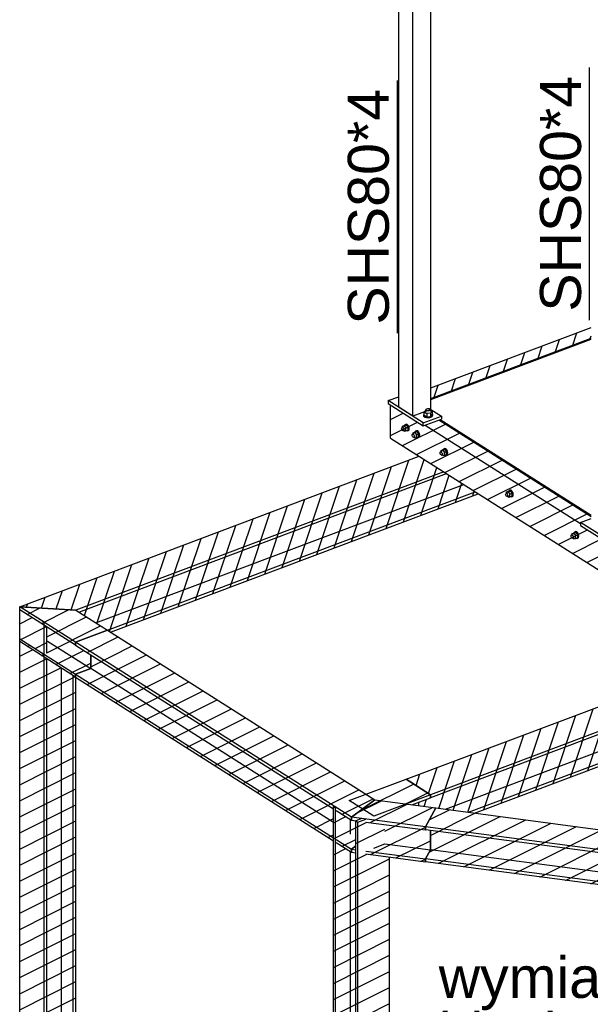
# Model space of a CAD drawing. Header units: millimetres. Extents: x 75 to 96588, y 16 to 10023.
# Tile 14 of 25: x 49247 to 51240, y 4113 to 7551. Entities that reach past the tile are written whole.
import ezdxf

# ---------------------------------------------------------------- set-up
doc = ezdxf.new("R2010")
doc.units = ezdxf.units.MM
doc.styles.add('Arial', font='ARIAL.TTF', dxfattribs={"height": 0.2})
pattern_1 = [(26.565, (50420.703, 4665.91), (-56.1266, 28.063), [])]
pattern_2 = [(71.56505, (66432.09, 18201.983), (-59.53125, -19.84375), [])]
pattern_3 = [(71.56505, (68370.594, 17078.456), (-59.53125, -19.84375), [])]
pattern_4 = [(26.565, (49442.03, 5377.163), (-56.1266, 28.0633), [])]
pattern_5 = [(26.565, (49254.184, 5500.546), (-56.1266, 28.0633), [])]
pattern_6 = [(26.565, (49332.164, 5335.153), (-56.127, 28.063), [])]
pattern_7 = [(71.56505, (66082.994, 16942.53), (-59.53125, -19.84375), [])]

# ---------------------------------------------------------------- blocks, each defined once
blk = doc.blocks.new('Bolt-33930 - 30207')
at = {"color": 7}
for p, q in [((50580.8, 6123.6), (50581.2, 6125.9)), ((50581.2, 6120.7), (50580.8, 6123.6)), ((50581.2, 6125.9), (50582.6, 6127)), ((50582.6, 6117.9), (50581.2, 6120.7)), ((50582.6, 6127), (50588.1, 6129)), ((50582.6, 6127), (50584.4, 6126.5)), ((50584.2, 6131.8), (50592.1, 6134.8)), ((50584.2, 6131.8), (50590, 6132.9)), ((50584.2, 6127.5), (50584.2, 6131.8)), ((50584.4, 6126.5), (50586.3, 6124.6)), ((50586.3, 6124.6), (50587.6, 6121.9)), ((50587.6, 6121.9), (50588.1, 6118.9)), ((50590, 6132.9), (50597.9, 6135.9)), ((50590, 6132.9), (50595.8, 6124.5)), ((50591.3, 6134.5), (50591.5, 6135.6)), ((50591.5, 6135.6), (50594.2, 6137.7)), ((50597.9, 6135.9), (50592.1, 6134.8)), ((50594.2, 6137.7), (50596.6, 6138.6)), ((50594.2, 6137.7), (50597.9, 6136.8)), ((50595.8, 6124.5), (50603.7, 6127.4)), ((50595.8, 6114.9), (50595.8, 6124.5)), ((50600.3, 6137.7), (50596.6, 6138.6)), ((50597.9, 6136.8), (50601.5, 6133.1)), ((50603.7, 6127.4), (50597.9, 6135.9)), ((50603.9, 6134), (50600.3, 6137.7)), ((50601.5, 6133.1), (50604.2, 6127.5)), ((50603.7, 6117.9), (50603.7, 6127.4)), ((50606.6, 6128.4), (50603.9, 6134)), ((50604.2, 6127.5), (50605.2, 6121.7)), ((50605.2, 6121.7), (50604.2, 6117.1)), ((50607.6, 6122.6), (50606.6, 6128.4)), ((50606.6, 6118), (50607.6, 6122.6)), ((50584.4, 6116), (50582.6, 6117.9)), ((50586.3, 6115.6), (50584.4, 6116)), ((50586.3, 6115.6), (50591.8, 6117.6)), ((50587.6, 6116.6), (50586.3, 6115.6)), ((50588.1, 6118.9), (50587.6, 6116.6)), ((50590, 6113.8), (50588.2, 6116.3)), ((50590, 6113.8), (50595.8, 6114.9)), ((50595.8, 6114.9), (50603.7, 6117.9)), ((50598.2, 6115.8), (50601.5, 6114.9)), ((50604.2, 6117.1), (50601.5, 6114.9)), ((50601.5, 6114.9), (50603.9, 6115.8)), ((50603.9, 6115.8), (50606.6, 6118)), ((50617.4, 6100.4), (50617.9, 6102.7)), ((50617.9, 6097.4), (50617.4, 6100.4)), ((50617.9, 6102.7), (50619.2, 6103.7)), ((50619.2, 6094.7), (50617.9, 6097.4)), ((50619.2, 6103.7), (50624.8, 6105.8)), ((50619.2, 6103.7), (50621, 6103.3)), ((50621, 6092.8), (50619.2, 6094.7)), ((50620.8, 6108.6), (50628.7, 6111.6)), ((50620.8, 6108.6), (50626.6, 6109.7)), ((50620.8, 6104.3), (50620.8, 6108.6)), ((50621, 6103.3), (50622.9, 6101.4)), ((50622.9, 6092.3), (50621, 6092.8)), ((50622.9, 6101.4), (50624.2, 6098.6)), ((50622.9, 6092.3), (50628.4, 6094.4)), ((50624.2, 6093.4), (50622.9, 6092.3)), ((50624.2, 6098.6), (50624.7, 6095.7)), ((50624.7, 6095.7), (50624.2, 6093.4)), ((50626.6, 6090.6), (50624.9, 6093.1)), ((50626.6, 6109.7), (50634.5, 6112.7)), ((50626.6, 6109.7), (50632.4, 6101.2)), ((50626.6, 6090.6), (50632.4, 6091.7)), ((50627.9, 6111.3), (50628.2, 6112.4)), ((50628.2, 6112.4), (50630.8, 6114.5)), ((50634.5, 6112.7), (50628.7, 6111.6)), ((50630.8, 6114.5), (50633.2, 6115.4)), ((50630.8, 6114.5), (50634.5, 6113.6)), ((50632.4, 6101.2), (50640.3, 6104.2)), ((50632.4, 6091.7), (50632.4, 6101.2)), ((50632.4, 6091.7), (50640.3, 6094.6)), ((50636.9, 6114.5), (50633.2, 6115.4)), ((50634.5, 6113.6), (50638.2, 6109.8)), ((50640.3, 6104.2), (50634.5, 6112.7)), ((50634.8, 6092.6), (50638.2, 6091.7)), ((50640.5, 6110.7), (50636.9, 6114.5)), ((50638.2, 6109.8), (50640.9, 6104.3)), ((50640.9, 6093.8), (50638.2, 6091.7)), ((50638.2, 6091.7), (50640.5, 6092.6)), ((50640.3, 6094.6), (50640.3, 6104.2)), ((50643.2, 6105.2), (50640.5, 6110.7)), ((50640.5, 6092.6), (50643.2, 6094.7)), ((50640.9, 6104.3), (50641.8, 6098.5)), ((50641.8, 6098.5), (50640.9, 6093.8)), ((50644.2, 6099.4), (50643.2, 6105.2)), ((50643.2, 6094.7), (50644.2, 6099.4))]:
    blk.add_line(p, q, dxfattribs=at)
blk = doc.blocks.new('Part-31011 - 30207')
h = blk.add_hatch()
h.set_pattern_fill('', color=96, scale=50, style=0, pattern_type=0)
h.set_pattern_definition([(26.565, (50342.58, 4802.92), (-56.1266, 28.0633), [])])
h.paths.add_polyline_path([(50345.3, 4804), (50342.6, 4802.9), (50342.6, 588.2), (50349.9, 583.7), (50402.6, 604.1), (50420.7, 592.8), (50420.7, 539.6), (50428, 535), (50538.9, 578), (50538.9, 4626.5), (50473.4, 4635.2), (50456, 4637.5), (50456, 4647.9), (50538.9, 4637), (50456, 4647.9), (50522.2, 4672.9), (50522.2, 4740.4), (50473.4, 4746.9), (50456, 4749.2), (50456, 4759.3), (50436.1, 4751.8), (50456, 4759.3), (50441.4, 4761.2), (50421.6, 4753.7), (50405.3, 4755.9), (50402.6, 4757.6), (50352.7, 4789.2), (50352.7, 4799.3)])
h.paths.add_polyline_path([(50408.1, 4643.8), (50405.3, 4644.2), (50402.6, 4645.9), (50352.7, 4677.5), (50352.7, 4688), (50402.6, 4706.8), (50420.7, 4695.3), (50420.7, 4642.1), (50413.2, 4643.1)])
at = {"color": 96}
for p, q in [((50345.3, 4804), (50342.6, 4802.9)), ((50342.6, 4802.9), (50349.9, 4798.3)), ((50342.6, 588.2), (50342.6, 4802.9)), ((50349.9, 4798.3), (50352.7, 4799.3)), ((50349.9, 583.7), (50349.9, 4798.3)), ((50402.6, 4706.8), (50402.6, 4757.6)), ((50441.4, 4761.2), (50420.7, 4753.4)), ((50420.7, 4753.4), (50428, 4748.7)), ((50420.7, 539.6), (50420.7, 4753.4)), ((50428, 4748.7), (50456, 4759.3)), ((50428, 535), (50428, 4748.7)), ((50402.6, 604.1), (50402.6, 4645.9)), ((50538.9, 578), (50538.9, 4626.5))]:
    blk.add_line(p, q, dxfattribs=at)
blk = doc.blocks.new('Part-31013 - 30207')
h = blk.add_hatch()
h.set_pattern_fill('', color=96, scale=50, style=0, pattern_type=0)
h.set_pattern_definition(pattern_1)
h.paths.add_polyline_path([(50681.2, 4719.4), (50663.8, 4721.7), (50663.8, 4732.2), (50700.4, 4798.2), (50595.3, 4812.1), (50483.5, 4770), (50595.3, 4812.1), (50487.4, 4826.3), (50405.3, 4766.3), (50405.3, 4755.9), (50421.6, 4753.7), (50441.4, 4761.2), (50456, 4759.3), (50456, 4749.2), (50522.2, 4740.4), (50522.2, 4672.9), (50456, 4647.9), (50663.8, 4620.5), (50456, 4647.9), (50456, 4637.5), (50663.8, 4610), (50663.8, 4620.5), (50681.2, 4651.8)])
h = blk.add_hatch()
h.set_pattern_fill('', color=96, scale=50, style=0, pattern_type=0)
h.set_pattern_definition(pattern_1)
h.paths.add_polyline_path([(50420.7, 4652.6), (50420.7, 4665.9), (50405.3, 4654.6)])
h = blk.add_hatch()
h.set_pattern_fill('', color=96, scale=50, style=0, pattern_type=0)
h.set_pattern_definition(pattern_1)
h.paths.add_polyline_path([(50420.7, 4642.1), (50420.7, 4652.6), (50405.3, 4654.6), (50405.3, 4644.2)])
at = {"color": 96}
for p, q in [((50405.3, 4766.3), (50487.4, 4826.3)), ((50487.4, 4826.3), (50700.4, 4798.2)), ((50700.4, 4798.2), (50663.8, 4732.2)), ((50663.8, 4732.2), (50405.3, 4766.3)), ((50405.3, 4755.9), (50405.3, 4766.3)), ((50405.3, 4755.9), (50421.6, 4753.7)), ((50456, 4749.2), (50663.8, 4721.7)), ((50663.8, 4732.2), (50663.8, 4721.7)), ((50681.2, 4719.4), (50681.2, 4651.8)), ((50405.3, 4654.6), (50420.7, 4665.9)), ((50405.3, 4654.6), (50420.7, 4652.6)), ((50405.3, 4644.2), (50405.3, 4654.6)), ((50405.3, 4644.2), (50420.7, 4642.1)), ((50456, 4647.9), (50663.8, 4620.5)), ((50522.2, 4672.9), (50681.2, 4651.8)), ((50681.2, 4651.8), (50663.8, 4620.5)), ((50456, 4637.5), (50663.8, 4610)), ((50663.8, 4620.5), (50663.8, 4610))]:
    blk.add_line(p, q, dxfattribs=at)
blk = doc.blocks.new('Part-31014 - 30207')
h = blk.add_hatch()
h.set_pattern_fill('', color=96, scale=50, style=0, pattern_type=0)
h.set_pattern_definition([(26.565, (53371.536, 4363.883), (-56.1266, 28.0633), [])])
h.paths.add_polyline_path([(53388.9, 4361.6), (53371.5, 4363.9), (53371.5, 4374.4), (53408.1, 4440.4), (50700.4, 4798.2), (50663.8, 4732.2), (50663.8, 4721.7), (50681.2, 4719.4), (50681.2, 4651.8), (50663.8, 4620.5), (50663.8, 4610), (53371.5, 4252.2), (53371.5, 4262.7), (53388.9, 4294)])
at = {"color": 96}
for p, q in [((50663.8, 4732.2), (50700.4, 4798.2)), ((50700.4, 4798.2), (53408.1, 4440.4)), ((53371.5, 4374.4), (50663.8, 4732.2)), ((50663.8, 4721.7), (50663.8, 4732.2)), ((53371.5, 4363.9), (50663.8, 4721.7)), ((50681.2, 4651.8), (50681.2, 4719.4)), ((50663.8, 4620.5), (50681.2, 4651.8)), ((53388.9, 4294), (50681.2, 4651.8)), ((53371.5, 4262.7), (50663.8, 4620.5)), ((50663.8, 4610), (50663.8, 4620.5)), ((53371.5, 4252.2), (50663.8, 4610)), ((53408.1, 4440.4), (53371.5, 4374.4)), ((53371.5, 4374.4), (53371.5, 4363.9)), ((53388.9, 4361.6), (53388.9, 4294)), ((53388.9, 4294), (53371.5, 4262.7)), ((53371.5, 4262.7), (53371.5, 4252.2))]:
    blk.add_line(p, q, dxfattribs=at)
blk = doc.blocks.new('Part-31022 - 30207')
h = blk.add_hatch()
h.set_pattern_fill('', color=96, scale=50, angle=45, style=0, pattern_type=0)
h.set_pattern_definition(pattern_2)
h.paths.add_polyline_path([(51354.5, 6477.7), (51489, 6528.3), (51489.8, 6527.8), (51489.8, 6531.7), (51537.4, 6549.6), (51544.4, 6545.1), (51544.4, 6549.2), (52309, 6837), (52341.4, 6849.2), (52341.4, 6852.3), (52304.7, 6875.6), (51354.5, 6517.8)])
h = blk.add_hatch()
h.set_pattern_fill('', color=96, scale=50, angle=45, style=0, pattern_type=0)
h.set_pattern_definition(pattern_2)
h.paths.add_polyline_path([(50683.2, 6224.9), (51242.3, 6435.5), (51242.3, 6475.6), (50683.2, 6265)])
at = {"color": 96}
for p, q in [((51354.5, 6517.8), (52304.7, 6875.6)), ((51354.5, 6480.8), (52341.4, 6852.3)), ((52304.7, 6875.6), (52341.4, 6852.3)), ((52341.4, 6852.3), (52341.4, 6849.2)), ((50683.2, 6265), (51242.3, 6475.6)), ((50683.2, 6228), (51242.3, 6438.6)), ((50542.3, 6089.8), (50542.3, 6204.9))]:
    blk.add_line(p, q, dxfattribs=at)
blk = doc.blocks.new('Part-31023 - 30207')
h = blk.add_hatch()
h.set_pattern_fill('', color=96, scale=50, angle=45, style=0, pattern_type=0)
h.set_pattern_definition(pattern_3)
h.paths.add_polyline_path([(53598.9, 7139.6), (53654.2, 7104.6), (53661.2, 7100.1), (53679.8, 7170)])
h = blk.add_hatch()
h.set_pattern_fill('', color=96, scale=50, angle=45, style=0, pattern_type=0)
h.set_pattern_definition(pattern_3)
h.paths.add_polyline_path([(49563.9, 5411.9), (50848.6, 5895.6), (50838.2, 5902.2), (50797.6, 5927.9), (50738.1, 5965.7), (50727.7, 5972.2), (50697.5, 5991.4), (50642.3, 6026.4), (49246.7, 5501), (49373.6, 5493), (49393, 5491.8), (49442.4, 5488.6), (49443.1, 5488.6), (49513, 5444.2), (49552.9, 5418.9), (49553.6, 5418.5)])
h = blk.add_hatch()
h.set_pattern_fill('', color=96, scale=50, angle=45, style=0, pattern_type=0)
h.set_pattern_definition(pattern_3)
h.paths.add_polyline_path([(49246.7, 5490.5), (49246.7, 5501), (49247.4, 5500.6), (49246.7, 5501)])
at = {"color": 96}
for p, q in [((53598.9, 7139.6), (53679.8, 7170)), ((53661.2, 7100.1), (53679.8, 7170)), ((49246.7, 5501), (50642.3, 6026.4)), ((50727.7, 5972.2), (49443.1, 5488.6)), ((49453.4, 5482), (50738.1, 5965.7)), ((49513, 5444.2), (50797.6, 5927.9)), ((49553.6, 5418.5), (50838.2, 5902.2)), ((49563.9, 5411.9), (50848.6, 5895.6)), ((49443.1, 5488.6), (49246.7, 5501)), ((49246.7, 5490.5), (49246.7, 5501)), ((49246.7, 5378.9), (49246.7, 5389.3))]:
    blk.add_line(p, q, dxfattribs=at)
blk = doc.blocks.new('Part-31027 - 30207')
h = blk.add_hatch()
h.set_pattern_fill('', color=96, scale=50, style=0, pattern_type=0)
h.set_pattern_definition([(26.565, (51334.85, 5709.373), (-56.1266, 28.0633), [])])
h.paths.add_polyline_path([(51382.4, 5727.3), (51334.9, 5709.4), (51327.8, 5706.7), (51205.7, 5784.1), (51205.7, 5794.6), (51242.3, 5808.4), (51242.3, 5816.1), (50711, 6153), (50663.5, 6135.1), (50656.4, 6132.5), (50542.3, 6204.9), (50542.3, 6089.8), (51885.8, 5237.8), (51885.8, 5359.7), (51885.8, 5359.7), (51915.5, 5388.9), (51915.5, 5389.2)])
at = {"color": 96}
for p, q in [((50542.3, 6089.8), (50542.3, 6204.9)), ((50663.5, 6135.1), (51205.7, 5791.3)), ((50711, 6153), (51242.3, 5816.1)), ((50542.3, 6089.8), (51885.8, 5237.8)), ((51334.9, 5709.4), (51885.8, 5360)), ((51382.4, 5727.3), (51915.5, 5389.2)), ((51915.5, 5389.2), (51885.8, 5360)), ((51915.5, 5388.9), (51915.5, 5389.2)), ((51885.8, 5237.8), (51885.8, 5360))]:
    blk.add_line(p, q, dxfattribs=at)
blk = doc.blocks.new('Part-31038 - 30207')
h = blk.add_hatch()
h.set_pattern_fill('', color=96, scale=50, style=0, pattern_type=0)
h.set_pattern_definition(pattern_4)
h.paths.add_polyline_path([(49552.9, 5418.9), (49442, 5377.2), (49552.9, 5418.9), (49442, 5377.2), (49442, 5366.7), (49494.7, 5333.3), (49494.7, 5285.3), (49442, 5265.5), (49494.7, 5285.3), (49442, 5265.5), (49442, 5255), (50342.6, 4683.9), (50342.6, 4802.9), (50345.4, 4804), (50352.7, 4799.3), (50352.7, 4789.2), (50405.3, 4755.9), (50405.3, 4766.3), (50444.3, 4794.8), (50487.4, 4826.3)])
h = blk.add_hatch()
h.set_pattern_fill('', color=96, scale=50, style=0, pattern_type=0)
h.set_pattern_definition(pattern_4)
h.paths.add_polyline_path([(50420.7, 4695.3), (50402.6, 4706.8), (50352.7, 4688), (50352.7, 4677.5), (50405.3, 4644.2), (50405.3, 4654.6), (50409.7, 4654.1), (50405.3, 4654.6), (50420.7, 4665.9)])
at = {"color": 96}
for p, q in [((49442, 5377.2), (49552.9, 5418.9)), ((49552.9, 5418.9), (50487.4, 4826.3)), ((50405.3, 4766.3), (49442, 5377.2)), ((49442, 5366.7), (49442, 5377.2)), ((49442, 5366.7), (50342.6, 4795.6)), ((49494.7, 5285.3), (49494.7, 5333.3)), ((49442, 5265.5), (49494.7, 5285.3)), ((49442, 5265.5), (50342.6, 4694.4)), ((49442, 5255), (49442, 5265.5)), ((50342.6, 4747.6), (49494.7, 5285.3)), ((49442, 5255), (50342.6, 4683.9)), ((50487.4, 4826.3), (50405.3, 4766.3)), ((50352.7, 4789.2), (50405.3, 4755.9)), ((50405.3, 4766.3), (50405.3, 4755.9)), ((50352.7, 4688), (50405.3, 4654.6)), ((50352.7, 4677.5), (50405.3, 4644.2)), ((50420.7, 4665.9), (50405.3, 4654.6)), ((50405.3, 4654.6), (50405.3, 4644.2))]:
    blk.add_line(p, q, dxfattribs=at)
blk = doc.blocks.new('Part-31039 - 30207')
h = blk.add_hatch()
h.set_pattern_fill('', color=96, scale=50, style=0, pattern_type=0)
h.set_pattern_definition(pattern_5)
h.paths.add_polyline_path([(49332.2, 5324.7), (49315.7, 5335.2), (49301.1, 5344.4), (49246.7, 5378.9), (49246.7, 1273.7), (49332.2, 1220.5), (49341.7, 1224.2), (49341.7, 1265.2), (49393, 1285), (49433.6, 1259.8), (49443.1, 1263.4), (49443.1, 5254.4), (49442, 5255), (49433.6, 5260.4), (49393, 5286.1), (49388.7, 5288.8), (49348.1, 5314.6), (49332.2, 5324.7), (49332.2, 5335.2), (49341.7, 5338.7), (49341.7, 5379.8), (49344.3, 5380.7), (49344.3, 5428.7), (49341.7, 5430.3), (49332.2, 5436.4), (49332.2, 5446.5), (49332.2, 5436.4), (49316.2, 5446.5), (49301.1, 5456.1), (49246.7, 5490.5), (49246.7, 5389.3), (49332.2, 5335.2)])
h = blk.add_hatch()
h.set_pattern_fill('', color=96, scale=50, style=0, pattern_type=0)
h.set_pattern_definition(pattern_5)
h.paths.add_polyline_path([(49255.7, 5500.5), (49254.2, 5500.5), (49254.9, 5500.5)])
h = blk.add_hatch()
h.set_pattern_fill('', color=96, scale=50, style=0, pattern_type=0)
h.set_pattern_definition(pattern_5)
h.paths.add_polyline_path([(49373.6, 5493), (49356.5, 5494.1), (49366.9, 5493.4)])
at = {"color": 96}
for p, q in [((49246.7, 1273.7), (49246.7, 5500.7)), ((49332.2, 5446.5), (49246.7, 5500.7)), ((49332.2, 1220.5), (49332.2, 5446.5)), ((49341.7, 5338.7), (49341.7, 5430.3)), ((49341.7, 1224.2), (49341.7, 5318.7)), ((49393, 1285), (49393, 5286.1)), ((49433.6, 1259.8), (49433.6, 5260.4)), ((49443.1, 1263.4), (49443.1, 5254.4))]:
    blk.add_line(p, q, dxfattribs=at)
blk = doc.blocks.new('Part-31040 - 30207')
h = blk.add_hatch()
h.set_pattern_fill('', color=96, scale=50, style=0, pattern_type=0)
h.set_pattern_definition(pattern_6)
h.paths.add_polyline_path([(49494.7, 5333.3), (49442, 5366.7), (49442, 5377.2), (49552.9, 5418.9), (49443.1, 5488.6), (49246.7, 5501), (49344.3, 5439.2), (49246.7, 5501), (49246.7, 5490.5), (49332.2, 5436.4), (49332.2, 5446.5), (49332.2, 5436.4), (49344.3, 5428.7), (49344.3, 5380.7), (49432.6, 5324.7), (49344.3, 5380.7), (49341.7, 5379.8), (49341.7, 5338.7), (49332.2, 5335.2), (49332.2, 5324.7), (49442, 5255), (49442, 5265.5), (49452.4, 5258.9), (49442, 5265.5), (49494.7, 5285.3), (49505.1, 5278.7), (49494.7, 5285.3)])
h = blk.add_hatch()
h.set_pattern_fill('', color=96, scale=50, style=0, pattern_type=0)
h.set_pattern_definition(pattern_6)
h.paths.add_polyline_path([(49332.2, 5324.7), (49332.2, 5335.2), (49246.7, 5389.3), (49246.7, 5378.9)])
at = {"color": 96}
for p, q in [((49442, 5377.2), (49246.7, 5501)), ((49246.7, 5501), (49443.1, 5488.6)), ((49246.7, 5490.5), (49246.7, 5501)), ((49442, 5366.7), (49246.7, 5490.5)), ((49443.1, 5488.6), (49552.9, 5418.9)), ((49552.9, 5418.9), (49442, 5377.2)), ((49246.7, 5389.3), (49442, 5265.5)), ((49246.7, 5378.9), (49246.7, 5389.3)), ((49442, 5255), (49246.7, 5378.9)), ((49344.3, 5380.7), (49494.7, 5285.3)), ((49442, 5377.2), (49442, 5366.7)), ((49494.7, 5333.3), (49494.7, 5285.3)), ((49494.7, 5285.3), (49442, 5265.5)), ((49442, 5265.5), (49442, 5255))]:
    blk.add_line(p, q, dxfattribs=at)
blk = doc.blocks.new('Part-31042 - 30207')
h = blk.add_hatch()
h.set_pattern_fill('', color=96, scale=50, angle=45, style=0, pattern_type=0)
h.set_pattern_definition(pattern_7)
h.paths.add_polyline_path([(52135.8, 5390.9), (52132.7, 5390.9), (52135.7, 5390.9)])
h = blk.add_hatch()
h.set_pattern_fill('', color=96, scale=50, angle=45, style=0, pattern_type=0)
h.set_pattern_definition(pattern_7)
h.paths.add_polyline_path([(52205.7, 5390.6), (52208, 5390.6), (52241.8, 5390.5), (52224.2, 5390.6), (52208, 5390.6), (52205.7, 5390.6), (52205.6, 5390.6), (52205, 5390.6), (52199.4, 5390.7)])
h = blk.add_hatch()
h.set_pattern_fill('', color=96, scale=50, angle=45, style=0, pattern_type=0)
h.set_pattern_definition(pattern_7)
h.paths.add_polyline_path([(50700.4, 4798.2), (50725.7, 4794.8), (50734.2, 4793.7), (50814.9, 4783.1), (50835.5, 4780.3), (52048.4, 5237), (52020.8, 5237.1), (51912.8, 5237.5), (51885.8, 5237.6), (51885.8, 5237.8), (51851.4, 5259.7), (51836.7, 5269), (51826.3, 5275.6), (51796.1, 5294.7), (51740.9, 5329.7), (50596.1, 4898.7), (50651.3, 4863.7), (50681.5, 4844.5), (50681.5, 4834.1), (50640.9, 4818.8), (50640.9, 4806)])
at = {"color": 96}
for p, q in [((50596.1, 4898.7), (51740.9, 5329.7)), ((51826.3, 5275.6), (50681.5, 4844.5)), ((51836.7, 5269), (50681.5, 4834.1)), ((50734.2, 4793.7), (51912.8, 5237.5)), ((50814.9, 4783.1), (52020.8, 5237.1)), ((50835.5, 4780.3), (52048.4, 5237)), ((50681.5, 4844.5), (50596.1, 4898.7)), ((50640.9, 4806), (50640.9, 4818.8)), ((50681.5, 4834.1), (50681.5, 4844.5))]:
    blk.add_line(p, q, dxfattribs=at)
blk = doc.blocks.new('Part-31043 - 30207')
h = blk.add_hatch()
h.set_pattern_fill('', color=96, scale=50, style=0, pattern_type=0)
h.set_pattern_definition([(26.565, (50595.306, 4812.075), (-56.127, 28.063), [])])
h.paths.add_polyline_path([(50483.5, 4770), (50595.3, 4812.1), (50640.9, 4806), (50640.9, 4818.8), (50681.5, 4834.1), (50681.5, 4844.5), (50640.9, 4829.2), (50681.5, 4844.5), (50596.1, 4898.7), (50398, 4824.2), (50444.3, 4794.8), (50487.4, 4826.3), (50444.3, 4794.8)])
at = {"color": 96}
for p, q in [((50398, 4824.2), (50596.1, 4898.7)), ((50596.1, 4898.7), (50681.5, 4844.5)), ((50483.5, 4770), (50398, 4824.2)), ((50681.5, 4844.5), (50483.5, 4770)), ((50615.9, 4809.4), (50681.5, 4834.1)), ((50640.9, 4806), (50640.9, 4818.8)), ((50681.5, 4844.5), (50681.5, 4834.1)), ((50483.5, 4658.3), (50522.2, 4672.9))]:
    blk.add_line(p, q, dxfattribs=at)
blk = doc.blocks.new('Part-32794 - 30207')
at = {"color": 7}
for p, q in [((50571, 6197.1), (50571, 8461.5)), ((50619.8, 6166.2), (50619.8, 8444.8)), ((50683.2, 6190), (50683.2, 8390.2)), ((50619.8, 6166.2), (50571, 6197.1)), ((50683.2, 6190), (50619.8, 6166.2))]:
    blk.add_line(p, q, dxfattribs=at)
blk = doc.blocks.new('Part-32875 - 30207')
at = {"color": 7}
for p, q in [((51205.7, 5794.6), (51242.3, 5808.4)), ((51327.8, 5717.2), (51205.7, 5794.6)), ((51205.7, 5794.6), (51205.7, 5784.1)), ((51205.7, 5784.1), (51327.8, 5706.7)), ((51354.5, 5764.3), (51391.2, 5741)), ((51327.8, 5717.2), (51391.2, 5741)), ((51327.8, 5706.7), (51391.2, 5730.6)), ((51327.8, 5706.7), (51327.8, 5717.2)), ((51391.2, 5741), (51391.2, 5730.6))]:
    blk.add_line(p, q, dxfattribs=at)
blk = doc.blocks.new('Part-32883 - 30207')
at = {"color": 7}
for p, q in [((50534.3, 6220.4), (50571, 6234.1)), ((50656.4, 6142.9), (50534.3, 6220.4)), ((50534.3, 6220.4), (50534.3, 6209.9)), ((50534.3, 6209.9), (50656.4, 6132.5)), ((50683.2, 6190), (50719.8, 6166.8)), ((50656.4, 6142.9), (50719.8, 6166.8)), ((50656.4, 6132.5), (50719.8, 6156.3)), ((50719.8, 6166.8), (50719.8, 6156.3)), ((50656.4, 6132.5), (50656.4, 6142.9))]:
    blk.add_line(p, q, dxfattribs=at)
blk = doc.blocks.new('Bolt-32884 - 30207')
at = {"color": 7}
for p, q in [((50665.8, 6188.4), (50666.3, 6190.4)), ((50667.4, 6186.5), (50665.8, 6188.4)), ((50665.8, 6181.4), (50665.8, 6188.4)), ((50666.3, 6190.4), (50668.9, 6192)), ((50668.9, 6192), (50672.7, 6192.8)), ((50672.7, 6192.8), (50676.8, 6192.5)), ((50676.8, 6192.5), (50680.1, 6191.3)), ((50680.1, 6191.3), (50681.7, 6189.4)), ((50681.7, 6189.4), (50681.1, 6187.4)), ((50681.7, 6182.5), (50681.7, 6189.4)), ((50658.4, 6166.3), (50658.9, 6167)), ((50658.6, 6164.5), (50658.4, 6166.3)), ((50660.3, 6162.9), (50658.6, 6164.5)), ((50658.9, 6169.6), (50659.9, 6173.4)), ((50661.9, 6166.1), (50658.9, 6169.6)), ((50658.9, 6167), (50658.9, 6169.6)), ((50658.9, 6167), (50661.9, 6163.5)), ((50659.9, 6173.4), (50660, 6173.5)), ((50665.3, 6187.3), (50660, 6181)), ((50660, 6181), (50668.5, 6175.7)), ((50660, 6169.7), (50660, 6181)), ((50660, 6169.7), (50668.5, 6164.3)), ((50663.1, 6161.7), (50660.3, 6162.9)), ((50668, 6163.8), (50661.9, 6166.1)), ((50661.9, 6163.5), (50668, 6161.2)), ((50666.6, 6161.1), (50663.1, 6161.7)), ((50665.3, 6187.3), (50665.8, 6187.3)), ((50668.2, 6161.2), (50666.6, 6161.1)), ((50670.7, 6185.3), (50667.4, 6186.5)), ((50675.7, 6163.3), (50668, 6163.8)), ((50668, 6161.2), (50675.7, 6160.7)), ((50682.2, 6176.6), (50668.5, 6175.7)), ((50668.5, 6175.7), (50668.5, 6164.3)), ((50668.5, 6164.3), (50682.2, 6165.2)), ((50674.8, 6185), (50670.7, 6185.3)), ((50678.6, 6185.8), (50674.8, 6185)), ((50682.9, 6164.8), (50675.7, 6163.3)), ((50675.7, 6160.7), (50682.9, 6162.2)), ((50681.1, 6187.4), (50678.6, 6185.8)), ((50681.7, 6186.5), (50687.5, 6182.8)), ((50687.5, 6182.8), (50682.2, 6176.6)), ((50682.2, 6176.6), (50682.2, 6165.2)), ((50682.2, 6165.2), (50687.5, 6171.5)), ((50687.6, 6167.8), (50682.9, 6164.8)), ((50682.9, 6162.2), (50687.6, 6165.2)), ((50687.5, 6182.8), (50687.5, 6171.5)), ((50687.5, 6172.9), (50688.6, 6171.6)), ((50688.6, 6171.6), (50687.6, 6167.8)), ((50687.6, 6165.2), (50688.6, 6168.9)), ((50688.1, 6172.2), (50688.9, 6171.4)), ((50688.6, 6168.9), (50688.6, 6171.6)), ((50689.1, 6169.6), (50688.6, 6168.9)), ((50688.9, 6171.4), (50689.1, 6169.6))]:
    blk.add_line(p, q, dxfattribs=at)
blk = doc.blocks.new('Part-32889 - 30207')
at = {"color": 7}
for p, q in [((51354.5, 6477.7), (51489, 6528.3)), ((52099.3, 6141.3), (51489, 6528.3)), ((50683.2, 6224.9), (51242.3, 6435.5)), ((50715, 6154.5), (51242.3, 5820.1)), ((51354.5, 5860.8), (52099.3, 6141.3)), ((52099.3, 6138.2), (52099.3, 6141.3))]:
    blk.add_line(p, q, dxfattribs=at)
blk = doc.blocks.new('Bolt-33926 - 30207')
at = {"color": 7}
for p, q in [((50725.8, 6050.4), (50728.5, 6052.6)), ((50728.5, 6052.6), (50730.9, 6053.5)), ((50728.5, 6052.6), (50732.2, 6051.6)), ((50734.5, 6052.5), (50730.9, 6053.5)), ((50732.2, 6051.6), (50735.8, 6047.9)), ((50738.2, 6048.8), (50734.5, 6052.5)), ((50715, 6038.4), (50715.5, 6040.7)), ((50715.5, 6035.5), (50715, 6038.4)), ((50715.5, 6040.7), (50716.9, 6041.8)), ((50716.9, 6032.7), (50715.5, 6035.5)), ((50716.9, 6041.8), (50722.4, 6043.9)), ((50716.9, 6041.8), (50718.7, 6041.3)), ((50718.7, 6030.9), (50716.9, 6032.7)), ((50718.4, 6046.7), (50726.4, 6049.6)), ((50718.4, 6046.7), (50724.2, 6047.8)), ((50718.4, 6042.4), (50718.4, 6046.7)), ((50718.7, 6041.3), (50720.5, 6039.5)), ((50720.5, 6030.4), (50718.7, 6030.9)), ((50720.5, 6039.5), (50721.9, 6036.7)), ((50720.5, 6030.4), (50726.1, 6032.5)), ((50721.9, 6031.5), (50720.5, 6030.4)), ((50721.9, 6036.7), (50722.4, 6033.8)), ((50722.4, 6033.8), (50721.9, 6031.5)), ((50724.2, 6028.6), (50722.5, 6031.2)), ((50724.2, 6047.8), (50732.2, 6050.7)), ((50724.2, 6047.8), (50730, 6039.3)), ((50724.2, 6028.6), (50730, 6029.7)), ((50725.6, 6049.3), (50725.8, 6050.4)), ((50732.2, 6050.7), (50726.4, 6049.6)), ((50730, 6039.3), (50738, 6042.3)), ((50730, 6029.7), (50730, 6039.3)), ((50730, 6029.7), (50738, 6032.7)), ((50738, 6042.3), (50732.2, 6050.7)), ((50732.4, 6030.6), (50735.8, 6029.8)), ((50735.8, 6047.9), (50738.5, 6042.4)), ((50738.5, 6031.9), (50735.8, 6029.8)), ((50735.8, 6029.8), (50738.2, 6030.7)), ((50738, 6032.7), (50738, 6042.3)), ((50740.9, 6043.3), (50738.2, 6048.8)), ((50738.2, 6030.7), (50740.9, 6032.8)), ((50738.5, 6042.4), (50739.5, 6036.5)), ((50739.5, 6036.5), (50738.5, 6031.9)), ((50741.9, 6037.4), (50740.9, 6043.3)), ((50740.9, 6032.8), (50741.9, 6037.4)), ((50943.9, 5893.3), (50944.4, 5895.6)), ((50944.4, 5890.4), (50943.9, 5893.3)), ((50944.4, 5895.6), (50945.7, 5896.7)), ((50945.7, 5887.6), (50944.4, 5890.4)), ((50945.7, 5896.7), (50951.3, 5898.7)), ((50945.7, 5896.7), (50947.6, 5896.2)), ((50947.6, 5885.7), (50945.7, 5887.6)), ((50947.3, 5901.5), (50955.2, 5904.5)), ((50947.3, 5901.5), (50953.1, 5902.6)), ((50947.3, 5897.2), (50947.3, 5901.5)), ((50947.6, 5896.2), (50949.4, 5894.3)), ((50949.4, 5885.3), (50947.6, 5885.7)), ((50949.4, 5894.3), (50950.8, 5891.6)), ((50949.4, 5885.3), (50955, 5887.4)), ((50950.8, 5886.3), (50949.4, 5885.3)), ((50950.8, 5891.6), (50951.2, 5888.6)), ((50951.2, 5888.6), (50950.8, 5886.3)), ((50953.1, 5883.5), (50951.4, 5886)), ((50953.1, 5902.6), (50961, 5905.6)), ((50953.1, 5902.6), (50958.9, 5894.2)), ((50953.1, 5883.5), (50958.9, 5884.6)), ((50954.5, 5904.2), (50954.7, 5905.3)), ((50954.7, 5905.3), (50957.4, 5907.4)), ((50961, 5905.6), (50955.2, 5904.5)), ((50957.4, 5907.4), (50959.8, 5908.3)), ((50957.4, 5907.4), (50961, 5906.5)), ((50958.9, 5894.2), (50966.8, 5897.1)), ((50958.9, 5884.6), (50958.9, 5894.2)), ((50958.9, 5884.6), (50966.8, 5887.6)), ((50963.4, 5907.4), (50959.8, 5908.3)), ((50961, 5906.5), (50964.7, 5902.8)), ((50966.8, 5897.1), (50961, 5905.6)), ((50961.3, 5885.5), (50964.7, 5884.6)), ((50967.1, 5903.7), (50963.4, 5907.4)), ((50964.7, 5902.8), (50967.4, 5897.2)), ((50967.4, 5886.8), (50964.7, 5884.6)), ((50964.7, 5884.6), (50967.1, 5885.5)), ((50966.8, 5887.6), (50966.8, 5897.1)), ((50969.8, 5898.1), (50967.1, 5903.7)), ((50967.1, 5885.5), (50969.8, 5887.7)), ((50967.4, 5897.2), (50968.4, 5891.4)), ((50968.4, 5891.4), (50967.4, 5886.8)), ((50970.7, 5892.3), (50969.8, 5898.1)), ((50969.8, 5887.7), (50970.7, 5892.3)), ((51172.8, 5748.1), (51173.3, 5750.4)), ((51173.3, 5745.2), (51172.8, 5748.1)), ((51173.3, 5750.4), (51174.6, 5751.5)), ((51174.6, 5742.4), (51173.3, 5745.2)), ((51174.6, 5751.5), (51180.2, 5753.6)), ((51174.6, 5751.5), (51176.5, 5751.1)), ((51176.5, 5740.6), (51174.6, 5742.4)), ((51176.2, 5756.4), (51184.1, 5759.3)), ((51176.2, 5756.4), (51182, 5757.5)), ((51176.2, 5752.1), (51176.2, 5756.4)), ((51176.5, 5751.1), (51178.3, 5749.2)), ((51178.3, 5749.2), (51179.6, 5746.4)), ((51178.3, 5740.1), (51183.8, 5742.2)), ((51179.6, 5746.4), (51180.1, 5743.5)), ((51180.1, 5743.5), (51179.6, 5741.2)), ((51182, 5757.5), (51189.9, 5760.5)), ((51182, 5757.5), (51187.8, 5749)), ((51183.4, 5759.1), (51183.6, 5760.1)), ((51183.6, 5760.1), (51186.3, 5762.3)), ((51189.9, 5760.5), (51184.1, 5759.3)), ((51186.3, 5762.3), (51188.6, 5763.2)), ((51186.3, 5762.3), (51189.9, 5761.4)), ((51187.8, 5749), (51195.7, 5752)), ((51187.8, 5739.4), (51187.8, 5749)), ((51187.8, 5739.4), (51195.7, 5742.4)), ((51192.3, 5762.3), (51188.6, 5763.2)), ((51189.9, 5761.4), (51193.6, 5757.6)), ((51195.7, 5752), (51189.9, 5760.5)), ((51196, 5758.5), (51192.3, 5762.3)), ((51193.6, 5757.6), (51196.3, 5752.1)), ((51196.3, 5741.6), (51193.6, 5739.5)), ((51195.7, 5742.4), (51195.7, 5752)), ((51198.6, 5753), (51196, 5758.5)), ((51196, 5740.4), (51198.6, 5742.5)), ((51196.3, 5752.1), (51197.3, 5746.2)), ((51197.3, 5746.2), (51196.3, 5741.6)), ((51199.6, 5747.1), (51198.6, 5753)), ((51198.6, 5742.5), (51199.6, 5747.1)), ((51178.3, 5740.1), (51176.5, 5740.6)), ((51179.6, 5741.2), (51178.3, 5740.1)), ((51182, 5738.3), (51180.3, 5740.9)), ((51182, 5738.3), (51187.8, 5739.4)), ((51190.2, 5740.3), (51193.6, 5739.5)), ((51193.6, 5739.5), (51196, 5740.4))]:
    blk.add_line(p, q, dxfattribs=at)
blk = doc.blocks.new('Mark-36028 - 30207')
at = {"color": 136}
blk.add_line((51237.3, 6501.2), (51237.3, 7384.2), dxfattribs=at)
at = {"color": 30, "style": 'Arial'}
blk.add_text('SHS80*4', height=143.26, rotation=90.0002, dxfattribs=at).set_placement((51207.3, 6531.2))
blk = doc.blocks.new('Mark-36029 - 30207')
at = {"color": 136}
blk.add_line((50566, 6455.8), (50566, 7338.7), dxfattribs=at)
at = {"color": 30, "style": 'Arial'}
blk.add_text('SHS80*4', height=143.26, rotation=90.0002, dxfattribs=at).set_placement((50536, 6485.8))
blk = doc.blocks.new('Text-73376 - 30207')
at = {"color": 136}
for p in [(53535.6, 5545.9), (50680.3, 3130.1)]:
    blk.add_line(p, (53130.9, 3130.1), dxfattribs=at)
at = {"color": 30, "style": 'Arial'}
for s, height, p in [('wymiana istniejacej ', 143.262, (50710.3, 4135.1)), ('blachy ryflowanej', 143.262, (50710.3, 3940.1)), ('na kraty pomostowe ', 143.262, (50710.3, 3745.1)), ('zgrzewane ', 143.26, (50710.3, 3550.1)), ('płaskownik nośny 30x3mm', 143.262, (50710.3, 3355.1)), ('oczko 34,3 x 38,1 mm', 143.262, (50710.3, 3160.1))]:
    blk.add_text(s, height=height, dxfattribs=at).set_placement(p)

msp = doc.modelspace()

# ---------------------------------------------------------------- block references
for name in ['Part-32794 - 30207', 'Mark-36028 - 30207', 'Mark-36029 - 30207', 'Part-31023 - 30207', 'Part-31022 - 30207', 'Part-32889 - 30207', 'Part-32883 - 30207', 'Part-31027 - 30207', 'Bolt-32884 - 30207', 'Bolt-33930 - 30207', 'Bolt-33926 - 30207', 'Part-32875 - 30207', 'Text-73376 - 30207', 'Part-31040 - 30207', 'Part-31039 - 30207', 'Part-31038 - 30207', 'Part-31042 - 30207', 'Part-31043 - 30207', 'Part-31013 - 30207', 'Part-31011 - 30207', 'Part-31014 - 30207']:
    msp.add_blockref(name, (0, 0))

doc.saveas('drawing.dxf')
